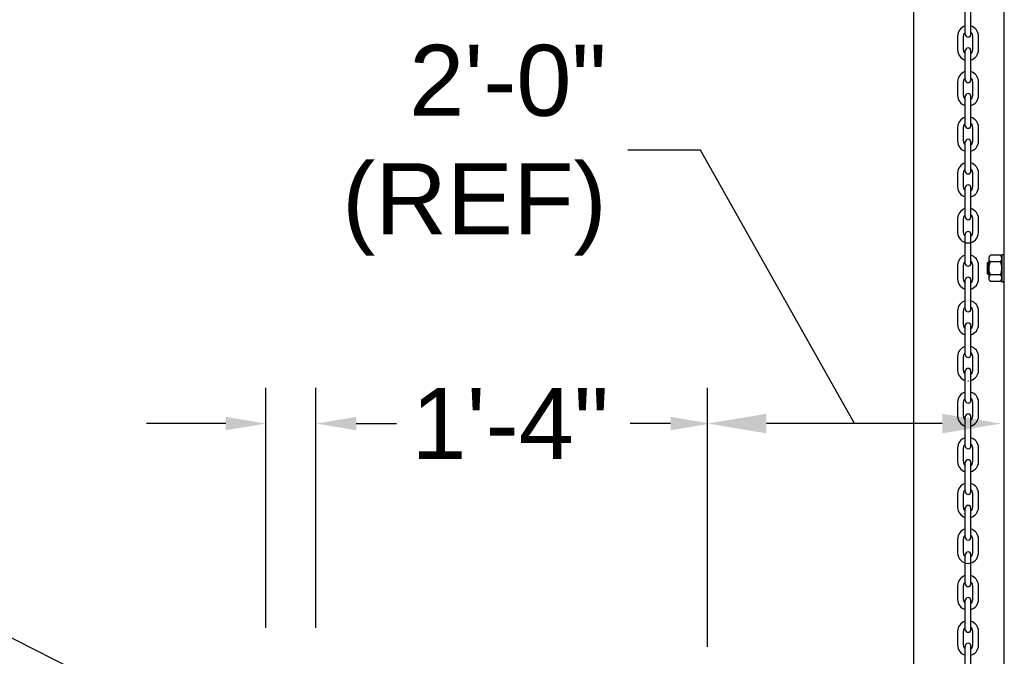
# Model space of a CAD drawing. Header units: inches. Extents: x 170 to 312, y 215 to 248.
# Tile 6 of 135: x 176.447 to 177.747, y 222.735 to 223.576. Entities that reach past the tile are written whole.
import ezdxf
from ezdxf import colors
from ezdxf.entities.mleader import LeaderData, LeaderLine
from ezdxf.math import Vec2, Vec3

# ---------------------------------------------------------------- set-up
doc = ezdxf.new("R2010")
doc.units = ezdxf.units.IN
doc.header["$LTSCALE"] = 0.25
doc.header["$MEASUREMENT"] = 0
doc.layers.add('ANNOTATIONS', color=1, linetype='Continuous')
doc.layers.add('MOTOR LH', color=7, linetype='Continuous')
doc.styles.add('ARIAL', font='arial.ttf', dxfattribs={"height": 0.09375})
doc.styles.add('ROMANS', font='Romans', dxfattribs={"height": 0.09375})
doc.styles.get("Standard").update_dxf_attribs({"font": 'romans.shx'})
doc.dimstyles.get("Standard").update_dxf_attribs({"dimscale": 60, "dimtxt": 0.0833, "dimasz": 0.0833, "dimexe": 0.0833, "dimexo": 0.04, "dimgap": 0.09, "dimtad": 0, "dimtih": 1, "dimtoh": 1, "dimdec": 4, "dimzin": 1, "dimdsep": 46, "dimlunit": 4, "dimtxsty": 'Standard', "dimcen": 0.09, "dimclrt": 150, "dimadec": 4, "dimazin": 2, "dimtfac": 1, "dimtdec": 0, "dimtofl": 0, "dimtmove": 0, "dimatfit": 3, "dimfxl": 1, "dimtolj": 1, "dimtzin": 0, "dimlwd": -1, "dimlwe": -1, "dimarcsym": 1})

msp = doc.modelspace()

# ---------------------------------------------------------------- linework, layer by layer
at = {"layer": 'ANNOTATIONS'}
for p, q in [((176.7725, 222.77305), (176.7725, 223.08974)), ((176.83817, 222.77305), (176.83817, 223.08974)), ((177.35543, 222.74794), (177.35543, 223.08974)), ((176.71936, 223.04261), (176.61476, 223.04261)), ((176.89161, 223.04261), (176.94475, 223.04261)), ((177.30652, 223.04261), (177.25338, 223.04261)), ((177.66513, 223.04261), (177.43309, 223.04261))]:
    msp.add_line(p, q, dxfattribs=at)
for points in [[(177.43309, 223.02967), (177.43309, 223.05556), (177.35543, 223.04261)], [(177.66513, 223.02967), (177.66513, 223.05556), (177.7428, 223.04261)], [(176.71936, 223.05147), (176.71936, 223.03376), (176.7725, 223.04261)], [(176.89161, 223.05147), (176.89161, 223.03376), (176.83847, 223.04261)], [(177.30652, 223.05147), (177.30652, 223.03376), (177.35965, 223.04261)]]:
    msp.add_solid(points, dxfattribs=at)
at = {"layer": 'MOTOR LH'}
for p, q in [((177.62767, 220.41698), (177.62767, 224.61169)), ((177.74703, 220.68357), (177.74703, 224.61088)), ((177.69545, 223.55668), (177.69545, 223.59496)), ((177.70296, 223.55668), (177.70296, 223.59496)), ((177.68547, 223.53589), (177.68547, 223.55421)), ((177.69297, 223.53589), (177.69297, 223.55421)), ((177.70543, 223.53589), (177.70543, 223.55421)), ((177.71294, 223.53589), (177.71294, 223.55421)), ((177.69545, 223.49643), (177.69545, 223.5347)), ((177.70296, 223.49643), (177.70296, 223.5347)), ((177.68547, 223.47564), (177.68547, 223.49395)), ((177.69297, 223.47564), (177.69297, 223.49395)), ((177.70543, 223.47564), (177.70543, 223.49395)), ((177.71294, 223.47564), (177.71294, 223.49395)), ((177.69545, 223.43617), (177.69545, 223.47445)), ((177.70296, 223.43617), (177.70296, 223.47445)), ((177.68547, 223.41538), (177.68547, 223.4337)), ((177.69297, 223.41538), (177.69297, 223.4337)), ((177.70543, 223.41538), (177.70543, 223.4337)), ((177.71294, 223.41538), (177.71294, 223.4337)), ((177.69545, 223.37592), (177.69545, 223.41419)), ((177.70296, 223.37592), (177.70296, 223.41419)), ((177.68547, 223.35513), (177.68547, 223.37344)), ((177.69297, 223.35513), (177.69297, 223.37344)), ((177.70543, 223.35513), (177.70543, 223.37344)), ((177.71294, 223.35513), (177.71294, 223.37344)), ((177.69545, 223.31566), (177.69545, 223.35394)), ((177.70296, 223.31566), (177.70296, 223.35394)), ((177.68547, 223.29488), (177.68547, 223.31319)), ((177.69297, 223.29488), (177.69297, 223.31319)), ((177.70543, 223.29488), (177.70543, 223.31319)), ((177.71294, 223.29488), (177.71294, 223.31319)), ((177.69545, 223.25413), (177.69545, 223.2924)), ((177.70296, 223.25413), (177.70296, 223.2924)), ((177.72687, 223.23263), (177.72687, 223.26247)), ((177.74187, 223.26478), (177.72879, 223.26478)), ((177.74379, 223.26566), (177.74379, 223.22945)), ((177.68547, 223.23334), (177.68547, 223.25165)), ((177.69297, 223.23334), (177.69297, 223.25165)), ((177.70543, 223.23334), (177.70543, 223.25165)), ((177.71294, 223.23334), (177.71294, 223.25165)), ((177.72469, 223.24059), (177.72469, 223.25452)), ((177.72625, 223.23903), (177.72625, 223.25608)), ((177.74187, 223.25617), (177.72879, 223.25617)), ((177.74187, 223.23894), (177.72879, 223.23894)), ((177.69545, 223.19387), (177.69545, 223.23215)), ((177.70296, 223.19387), (177.70296, 223.23215)), ((177.74187, 223.23033), (177.72879, 223.23033)), ((177.68547, 223.17308), (177.68547, 223.1914)), ((177.69297, 223.17308), (177.69297, 223.1914)), ((177.70543, 223.17308), (177.70543, 223.1914)), ((177.71294, 223.17308), (177.71294, 223.1914)), ((177.69545, 223.13362), (177.69545, 223.17189)), ((177.70296, 223.13362), (177.70296, 223.17189)), ((177.68547, 223.11283), (177.68547, 223.13114)), ((177.69297, 223.11283), (177.69297, 223.13114)), ((177.70543, 223.11283), (177.70543, 223.13114)), ((177.71294, 223.11283), (177.71294, 223.13114)), ((177.69545, 223.07336), (177.69545, 223.11164)), ((177.70296, 223.07336), (177.70296, 223.11164)), ((177.68547, 223.05258), (177.68547, 223.07089)), ((177.69297, 223.05258), (177.69297, 223.07089)), ((177.70543, 223.05258), (177.70543, 223.07089)), ((177.71294, 223.05258), (177.71294, 223.07089)), ((177.69545, 223.01311), (177.69545, 223.05138)), ((177.70296, 223.01311), (177.70296, 223.05138)), ((177.68547, 222.99232), (177.68547, 223.01064)), ((177.69297, 222.99232), (177.69297, 223.01064)), ((177.70543, 222.99232), (177.70543, 223.01064)), ((177.71294, 222.99232), (177.71294, 223.01064)), ((177.69545, 222.95285), (177.69545, 222.99113)), ((177.70296, 222.95285), (177.70296, 222.99113)), ((177.68547, 222.93207), (177.68547, 222.95038)), ((177.69297, 222.93207), (177.69297, 222.95038)), ((177.70543, 222.93207), (177.70543, 222.95038)), ((177.71294, 222.93207), (177.71294, 222.95038)), ((177.69545, 222.8926), (177.69545, 222.93088)), ((177.70296, 222.8926), (177.70296, 222.93088)), ((177.68547, 222.87181), (177.68547, 222.89013)), ((177.69297, 222.87181), (177.69297, 222.89013)), ((177.70543, 222.87181), (177.70543, 222.89013)), ((177.71294, 222.87181), (177.71294, 222.89013)), ((177.69545, 222.83106), (177.69545, 222.86934)), ((177.70296, 222.83106), (177.70296, 222.86934)), ((177.68547, 222.81028), (177.68547, 222.82859)), ((177.69297, 222.81028), (177.69297, 222.82859)), ((177.70543, 222.81028), (177.70543, 222.82859)), ((177.71294, 222.81028), (177.71294, 222.82859)), ((177.69545, 222.77081), (177.69545, 222.80908)), ((177.70296, 222.77081), (177.70296, 222.80908)), ((177.68547, 222.75002), (177.68547, 222.76834)), ((177.69297, 222.75002), (177.69297, 222.76834)), ((177.70543, 222.75002), (177.70543, 222.76834)), ((177.71294, 222.75002), (177.71294, 222.76834)), ((177.69545, 222.71055), (177.69545, 222.74883)), ((177.70296, 222.71055), (177.70296, 222.74883))]:
    msp.add_line(p, q, dxfattribs=at)
for centre, radius, start, end in [((177.6992, 223.55421), 0.01374, 105.86272, 180), ((177.6992, 223.55421), 0.00623, 127.08084, 180), ((177.6992, 223.55421), 0.01374, 0, 74.13728), ((177.6992, 223.55421), 0.00623, 0, 52.91916), ((177.6992, 223.55668), 0.00375, 180, 0), ((177.6992, 223.53589), 0.01374, 180, 254.13728), ((177.6992, 223.53589), 0.00623, 180, 232.91916), ((177.6992, 223.5347), 0.00375, 0, 180), ((177.6992, 223.53589), 0.01374, 285.86272, 0), ((177.6992, 223.53589), 0.00623, 307.08084, 0), ((177.6992, 223.49395), 0.01374, 105.86272, 180), ((177.6992, 223.49395), 0.01374, 0, 74.13728), ((177.6992, 223.49395), 0.00623, 127.08084, 180), ((177.6992, 223.49643), 0.00375, 180, 0), ((177.6992, 223.49395), 0.00623, 0, 52.91916), ((177.6992, 223.47564), 0.01374, 180, 254.13728), ((177.6992, 223.47564), 0.00623, 180, 232.91916), ((177.6992, 223.47445), 0.00375, 0, 180), ((177.6992, 223.47564), 0.01374, 285.86272, 0), ((177.6992, 223.47564), 0.00623, 307.08084, 0), ((177.6992, 223.4337), 0.01374, 105.86272, 180), ((177.6992, 223.4337), 0.01374, 0, 74.13728), ((177.6992, 223.4337), 0.00623, 127.08084, 180), ((177.6992, 223.43617), 0.00375, 180, 0), ((177.6992, 223.4337), 0.00623, 0, 52.91916), ((177.6992, 223.41419), 0.00375, 0, 180), ((177.6992, 223.41538), 0.01374, 180, 254.13728), ((177.6992, 223.41538), 0.00623, 180, 232.91916), ((177.6992, 223.41538), 0.01374, 285.86272, 0), ((177.6992, 223.41538), 0.00623, 307.08084, 0), ((177.6992, 223.37344), 0.01374, 105.86272, 180), ((177.6992, 223.37344), 0.00623, 127.08084, 180), ((177.6992, 223.37344), 0.01374, 0, 74.13728), ((177.6992, 223.37344), 0.00623, 0, 52.91916), ((177.6992, 223.37592), 0.00375, 180, 0), ((177.6992, 223.35513), 0.01374, 180, 254.13728), ((177.6992, 223.35513), 0.00623, 180, 232.91916), ((177.6992, 223.35394), 0.00375, 0, 180), ((177.6992, 223.35513), 0.01374, 285.86272, 0), ((177.6992, 223.35513), 0.00623, 307.08084, 0), ((177.6992, 223.31319), 0.01374, 105.86272, 180), ((177.6992, 223.31319), 0.01374, 0, 74.13728), ((177.6992, 223.31319), 0.00623, 127.08084, 180), ((177.6992, 223.31566), 0.00375, 180, 0), ((177.6992, 223.31319), 0.00623, 0, 52.91916), ((177.6992, 223.29488), 0.01374, 180, 0), ((177.6992, 223.29488), 0.00623, 180, 232.91916), ((177.6992, 223.2924), 0.00375, 0, 180), ((177.6992, 223.29488), 0.00623, 307.08084, 0), ((177.6992, 223.25165), 0.01374, 105.86272, 180), ((177.6992, 223.25165), 0.01374, 0, 74.13728), ((177.6992, 223.25165), 0.00623, 127.08084, 180), ((177.6992, 223.25413), 0.00375, 180, 0), ((177.6992, 223.25165), 0.00623, 0, 52.91916), ((177.6992, 223.23215), 0.00375, 0, 180), ((177.6992, 223.23334), 0.01374, 180, 254.13728), ((177.6992, 223.23334), 0.00623, 180, 232.91916), ((177.6992, 223.23334), 0.01374, 285.86272, 0), ((177.6992, 223.23334), 0.00623, 307.08084, 0), ((177.6992, 223.1914), 0.01374, 105.86272, 180), ((177.6992, 223.1914), 0.00623, 127.08084, 180), ((177.6992, 223.1914), 0.01374, 0, 74.13728), ((177.6992, 223.1914), 0.00623, 0, 52.91916), ((177.6992, 223.19387), 0.00375, 180, 0), ((177.6992, 223.17308), 0.01374, 180, 254.13728), ((177.6992, 223.17308), 0.00623, 180, 232.91916), ((177.6992, 223.17189), 0.00375, 0, 180), ((177.6992, 223.17308), 0.01374, 285.86272, 0), ((177.6992, 223.17308), 0.00623, 307.08084, 0), ((177.6992, 223.13114), 0.01374, 105.86272, 180), ((177.6992, 223.13114), 0.01374, 0, 74.13728), ((177.6992, 223.13114), 0.00623, 127.08084, 180), ((177.6992, 223.13362), 0.00375, 180, 0), ((177.6992, 223.13114), 0.00623, 0, 52.91916), ((177.6992, 223.11283), 0.01374, 180, 254.13728), ((177.6992, 223.11283), 0.00623, 180, 232.91916), ((177.6992, 223.11164), 0.00375, 0, 180), ((177.6992, 223.11283), 0.01374, 285.86272, 0), ((177.6992, 223.11283), 0.00623, 307.08084, 0), ((177.6992, 223.11283), 0.01374, 268.08585, 271.91415), ((177.6992, 223.07089), 0.01374, 105.86272, 180), ((177.6992, 223.07089), 0.01374, 0, 74.13728), ((177.6992, 223.07089), 0.00623, 127.08084, 180), ((177.6992, 223.07336), 0.00375, 180, 0), ((177.6992, 223.07089), 0.00623, 0, 52.91916), ((177.6992, 223.05258), 0.01374, 180, 254.13728), ((177.6992, 223.05258), 0.00623, 180, 232.91916), ((177.6992, 223.05138), 0.00375, 0, 180), ((177.6992, 223.05258), 0.01374, 285.86272, 0), ((177.6992, 223.05258), 0.00623, 307.08084, 0), ((177.6992, 223.01064), 0.01374, 105.86272, 180), ((177.6992, 223.01064), 0.00623, 127.08084, 180), ((177.6992, 223.01064), 0.01374, 0, 74.13728), ((177.6992, 223.01064), 0.00623, 0, 52.91916), ((177.6992, 223.01311), 0.00375, 180, 0), ((177.6992, 222.99232), 0.01374, 180, 254.13728), ((177.6992, 222.99232), 0.00623, 180, 232.91916), ((177.6992, 222.99113), 0.00375, 0, 180), ((177.6992, 222.99232), 0.01374, 285.86272, 0), ((177.6992, 222.99232), 0.00623, 307.08084, 0), ((177.6992, 222.95038), 0.01374, 105.86272, 180), ((177.6992, 222.95038), 0.01374, 0, 74.13728), ((177.6992, 222.95038), 0.00623, 127.08084, 180), ((177.6992, 222.95285), 0.00375, 180, 0), ((177.6992, 222.95038), 0.00623, 0, 52.91916), ((177.6992, 222.93207), 0.01374, 180, 254.13728), ((177.6992, 222.93207), 0.00623, 180, 232.91916), ((177.6992, 222.93088), 0.00375, 0, 180), ((177.6992, 222.93207), 0.01374, 285.86272, 0), ((177.6992, 222.93207), 0.00623, 307.08084, 0), ((177.6992, 222.89013), 0.01374, 105.86272, 180), ((177.6992, 222.89013), 0.01374, 0, 74.13728), ((177.6992, 222.89013), 0.00623, 127.08084, 180), ((177.6992, 222.8926), 0.00375, 180, 0), ((177.6992, 222.89013), 0.00623, 0, 52.91916), ((177.6992, 222.87181), 0.01374, 180, 0), ((177.6992, 222.87181), 0.00623, 180, 232.91916), ((177.6992, 222.86934), 0.00375, 0, 180), ((177.6992, 222.87181), 0.00623, 307.08084, 0), ((177.6992, 222.82859), 0.01374, 105.86272, 180), ((177.6992, 222.82859), 0.00623, 127.08084, 180), ((177.6992, 222.82859), 0.01374, 0, 74.13728), ((177.6992, 222.82859), 0.00623, 0, 52.91916), ((177.6992, 222.83106), 0.00375, 180, 0), ((177.6992, 222.81028), 0.01374, 180, 254.13728), ((177.6992, 222.81028), 0.00623, 180, 232.91916), ((177.6992, 222.80908), 0.00375, 0, 180), ((177.6992, 222.81028), 0.01374, 285.86272, 0), ((177.6992, 222.81028), 0.00623, 307.08084, 0), ((177.6992, 222.76834), 0.01374, 105.86272, 180), ((177.6992, 222.76834), 0.01374, 0, 74.13728), ((177.6992, 222.76834), 0.00623, 127.08084, 180), ((177.6992, 222.77081), 0.00375, 180, 0), ((177.6992, 222.76834), 0.00623, 0, 52.91916), ((177.6992, 222.75002), 0.01374, 180, 254.13728), ((177.6992, 222.75002), 0.00623, 180, 232.91916), ((177.6992, 222.74883), 0.00375, 0, 180), ((177.6992, 222.75002), 0.01374, 285.86272, 0), ((177.6992, 222.75002), 0.00623, 307.08084, 0)]:
    msp.add_arc(centre, radius, start, end, dxfattribs=at)
for points in [[(177.72687, 223.26247), (177.72879, 223.26478)], [(177.74187, 223.26478), (177.74379, 223.26247)], [(177.74379, 223.26566), (177.74703, 223.26566)], [(177.72469, 223.25452), (177.72625, 223.25608)], [(177.72625, 223.25608), (177.72687, 223.25608)], [(177.72625, 223.23903), (177.72469, 223.24059)], [(177.72687, 223.23903), (177.72625, 223.23903)], [(177.72879, 223.23033), (177.72687, 223.23263)], [(177.74379, 223.23263), (177.74187, 223.23033)], [(177.74703, 223.22945), (177.74379, 223.22945)]]:
    msp.add_open_spline(points, degree=1, dxfattribs=at)
for points, knots in [([(177.72687, 223.26048), (177.72693, 223.261), (177.72704, 223.26206), (177.72779, 223.2635), (177.72849, 223.26439), (177.72879, 223.26478)], [0, 0, 0, 0, 0.3536607, 0.7166862, 1, 1, 1, 1]), ([(177.72879, 223.25617), (177.72835, 223.25675), (177.72745, 223.25793), (177.72692, 223.2594), (177.72688, 223.26026), (177.72687, 223.26048)], [0, 0, 0, 0, 0.4215052, 0.8529186, 1, 1, 1, 1]), ([(177.74379, 223.26048), (177.74373, 223.261), (177.74362, 223.26206), (177.74287, 223.2635), (177.74217, 223.26439), (177.74187, 223.26478)], [0, 0, 0, 0, 0.3536607, 0.7166862, 1, 1, 1, 1]), ([(177.74187, 223.25617), (177.74231, 223.25675), (177.74321, 223.25793), (177.74374, 223.2594), (177.74378, 223.26026), (177.74379, 223.26048)], [0, 0, 0, 0, 0.4215055, 0.85291859, 1, 1, 1, 1]), ([(177.72687, 223.24755), (177.72688, 223.24783), (177.7269, 223.24923), (177.72727, 223.25178), (177.72806, 223.25435), (177.72864, 223.2558), (177.72879, 223.25617)], [0, 0, 0, 0, 0.0936035, 0.4739098, 0.8644711, 1, 1, 1, 1]), ([(177.72879, 223.23894), (177.72851, 223.23967), (177.72783, 223.2414), (177.72705, 223.24427), (177.72693, 223.24645), (177.72687, 223.24755)], [0, 0, 0, 0, 0.2644431, 0.6278671, 1, 1, 1, 1]), ([(177.74379, 223.24755), (177.74378, 223.24783), (177.74376, 223.24923), (177.74339, 223.25178), (177.7426, 223.25435), (177.74202, 223.2558), (177.74187, 223.25617)], [0, 0, 0, 0, 0.0936034, 0.4739096, 0.8644711, 1, 1, 1, 1]), ([(177.74187, 223.23894), (177.74215, 223.23967), (177.74283, 223.2414), (177.74361, 223.24427), (177.74373, 223.24645), (177.74379, 223.24755)], [0, 0, 0, 0, 0.2644431, 0.6278671, 1, 1, 1, 1]), ([(177.72687, 223.23463), (177.72693, 223.23516), (177.72704, 223.23622), (177.72779, 223.23766), (177.72849, 223.23855), (177.72879, 223.23894)], [0, 0, 0, 0, 0.3536431, 0.7166859, 1, 1, 1, 1]), ([(177.72879, 223.23033), (177.72835, 223.23091), (177.72745, 223.23209), (177.72692, 223.23356), (177.72688, 223.23442), (177.72687, 223.23463)], [0, 0, 0, 0, 0.4215143, 0.8529022, 1, 1, 1, 1]), ([(177.74379, 223.23463), (177.74373, 223.23516), (177.74362, 223.23622), (177.74287, 223.23766), (177.74217, 223.23855), (177.74187, 223.23894)], [0, 0, 0, 0, 0.3536431, 0.7166859, 1, 1, 1, 1]), ([(177.74187, 223.23033), (177.74231, 223.23091), (177.74321, 223.23209), (177.74374, 223.23356), (177.74378, 223.23442), (177.74379, 223.23463)], [0, 0, 0, 0, 0.42151458, 0.85290221, 1, 1, 1, 1])]:
    msp.add_open_spline(points, degree=3, knots=knots, dxfattribs=at)

# ---------------------------------------------------------------- texts
at = {"layer": 'ANNOTATIONS', "char_height": 0.09375, "attachment_point": 6, "style": 'ARIAL'}
for s, insert in [('2\'-0"\\P(REF)', (177.22226, 223.40353)), ('1\'-4"', (177.22526, 223.04261))]:
    msp.add_mtext(s, dxfattribs=dict(at, insert=insert))

# ---------------------------------------------------------------- leaders
at = {"layer": 'ANNOTATIONS', "has_arrowhead": 0}
msp.add_leader([(177.54911, 223.04261), (177.34617, 223.40353), (177.25036, 223.40353)], dimstyle='Standard', override={"dimtxt": 0.09375, "dimasz": 0.09375, "dimexe": 0.046875, "dimgap": 0.09, "dimtad": 0, "dimtih": 0, "dimtoh": 0, "dimtxsty": 'ROMANS'}, dxfattribs=at)
at = {"layer": 'ANNOTATIONS'}
ml = msp.add_multileader_mtext('Standard', dxfattribs=at)
ml.set_content('THREE PHASE\\PCONTROLLER \\P(14" X 16")', color=256, style='ARIAL')
ml.set_leader_properties()
ml.build(insert=Vec2(0, 0))
ml.multileader.update_dxf_attribs({"dogleg_length": 0.36, "arrow_head_size": 0.09375})
ctx = ml.context
ctx.base_point, ctx.char_height, ctx.arrow_head_size, ctx.landing_gap_size, ctx.plane_origin = Vec3(175.20448, 222.77996), 0.09375, 0.09375, 0.09, Vec3(177.38058, 222.48298)
ctx.text_align_type = 2
notes = []
notes.append((ctx, [(0, (1, 1, 0), (176.39659, 222.77996), (-1, 0), 0.09796, [(0, [(176.906, 222.52169)], 0, [])])]))
ctx.mtext.insert, ctx.mtext.alignment, ctx.mtext.flow_direction = Vec3(176.20864, 222.84061), 3, 5
for ctx, leaders in notes:
    for number, flags, end, landing, length, lines in leaders:
        leader = LeaderData()
        leader.index, (leader.has_last_leader_line, leader.has_dogleg_vector, leader.attachment_direction) = number, flags
        leader.last_leader_point, leader.dogleg_vector, leader.dogleg_length = Vec3(end), Vec3(landing), length
        for number, points, colour, breaks in lines:
            line = LeaderLine()
            line.index, line.vertices, line.color, line.breaks = number, Vec3.list(points), colors.encode_raw_color(colour), breaks
            leader.lines.append(line)
        ctx.leaders.append(leader)

doc.saveas('drawing.dxf')
